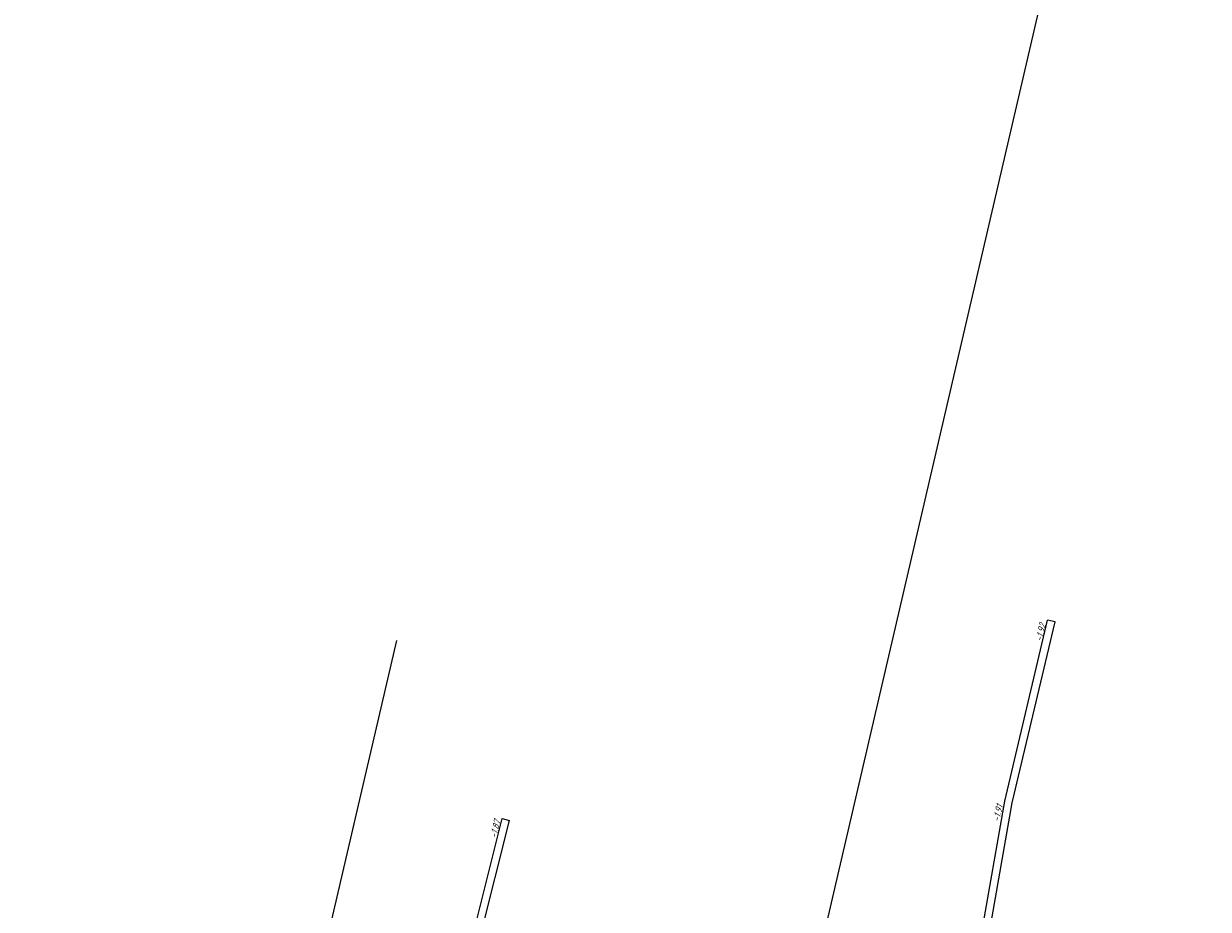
# Model space of a CAD drawing. Header units: metres. Extents: x 116958 to 118326, y 475500 to 477904.
# Tile 10 of 256: x 117738 to 117753, y 475627 to 475639. Entities that reach past the tile are written whole.
import ezdxf

# ---------------------------------------------------------------- set-up
doc = ezdxf.new("R2010")
doc.units = ezdxf.units.M
doc.header["$LTSCALE"] = 0.2
doc.layers.add('X-XX-DWP-BEST_SITUATIE', color=13, linetype='Continuous')
doc.styles.get("Standard").update_dxf_attribs({"font": 'isocp.shx'})

msp = doc.modelspace()

# ---------------------------------------------------------------- linework, layer by layer
at = {"layer": 'Defpoints'}
for p, q in [((117744.032, 475608.425), (117753.381, 475648.672)), ((117737.878, 475609.855), (117742.76, 475630.873))]:
    msp.add_line(p, q, dxfattribs=at)
at = {"layer": 'X-XX-DWP-BEST_SITUATIE'}
for p, q in [((117750.718, 475628.767), (117751.279, 475631.137)), ((117750.816, 475628.747), (117751.377, 475631.114)), ((117751.377, 475631.114), (117751.279, 475631.137)), ((117750.294, 475626.366), (117750.718, 475628.767)), ((117750.393, 475626.349), (117750.816, 475628.747)), ((117743.564, 475626.246), (117744.138, 475628.541)), ((117743.661, 475626.222), (117744.235, 475628.516)), ((117744.138, 475628.541), (117744.235, 475628.516))]:
    msp.add_line(p, q, dxfattribs=at)

# ---------------------------------------------------------------- texts
at = {"layer": 'X-XX-DWP-BEST_SITUATIE', "oblique": 20}
for s, p in [('-1.92', (117751.204, 475630.851)), ('-1.91', (117750.645, 475628.492)), ('-1.87', (117744.066, 475628.275))]:
    msp.add_text(s, height=0.09, rotation=76.9219, dxfattribs=at).set_placement(p)

doc.saveas('drawing.dxf')
